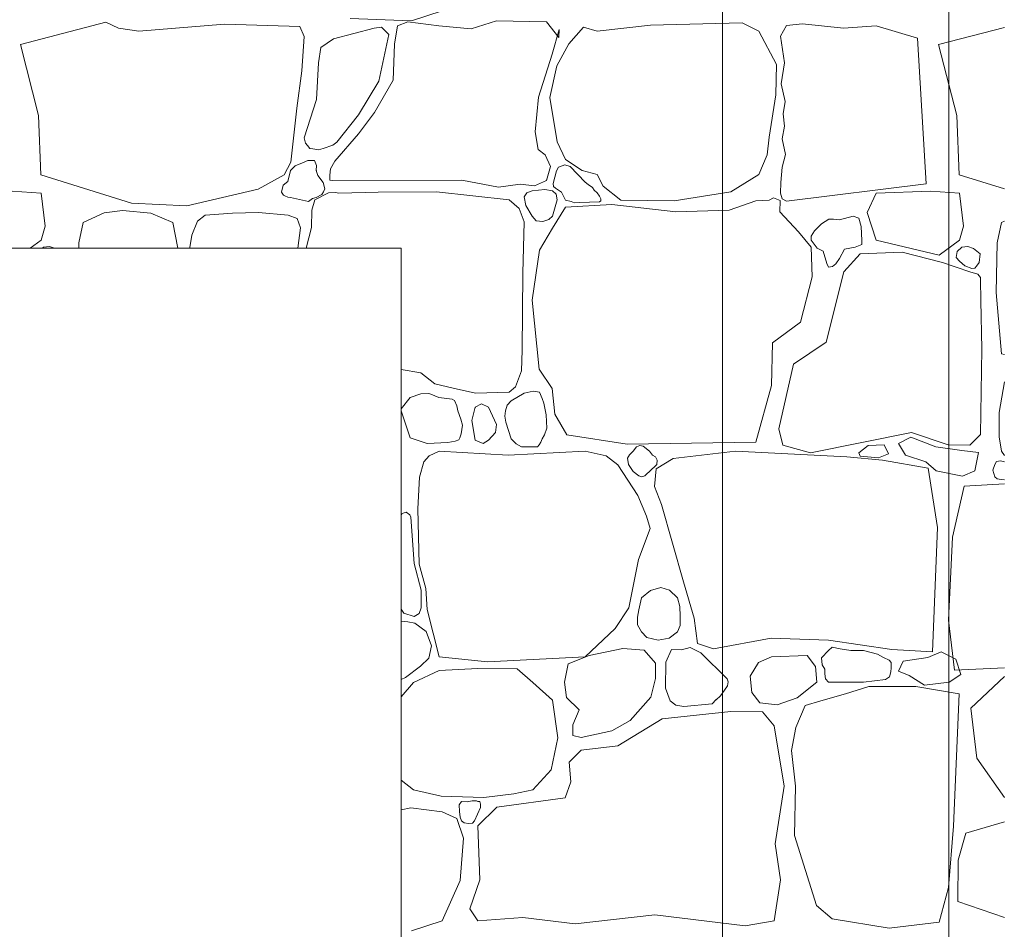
# Model space of a CAD drawing. Header units: millimetres. Extents: x -573548 to 674770, y -210017 to -47794.
# Tile 203 of 234: x 116429 to 118037, y -95080 to -93595. Entities that reach past the tile are written whole.
import ezdxf
from ezdxf.enums import TextEntityAlignment as Align

# ---------------------------------------------------------------- set-up
doc = ezdxf.new("R2010")
doc.units = ezdxf.units.MM
for name, color, linetype, lineweight in [('A.02 RZUT PIWNICY_is$0$_HATCH_Nr_pióra__18', 8, 'Continuous', 9), ('A.02 RZUT PIWNICY_is$0$OBRYS PARTERU#1_Nr_pióra__1', 8, 'Continuous', 9), ('A.02 RZUT PIWNICY_is$0$Structural - Bearing_Nr_pióra__21', 8, 'Continuous', 9), ('A.02 RZUT PIWNICY_is$0$Structural - Grid', 8, 'Continuous', 9), ('A.02 RZUT PIWNICY_is$0$Structural - Grid_Nr_pióra__17', 8, 'Continuous', 9)]:
    doc.layers.add(name, color=color, linetype=linetype, lineweight=lineweight)
doc.styles.add('A.02 RZUT PIWNICY_is$0$STYL_AUTOMATYCZNY_1', font='arial.ttf')

# ---------------------------------------------------------------- blocks, each defined once
blk = doc.blocks.new('*X48622')
at = {"layer": 'A.02 RZUT PIWNICY_is$0$_HATCH_Nr_pióra__18'}
for p, q in [((117688.9, -93580.1), (117638.9, -93596.6)), ((117000, -93635.1), (117139.9, -93598.7)), ((117139.9, -93598.7), (117160.1, -93608.2)), ((117193.4, -93613.1), (117333.4, -93602)), ((117333.4, -93602), (117456.8, -93605.7)), ((117638.9, -93596.6), (117539, -93592.5)), ((117633.2, -93597.8), (117615.8, -93604.4)), ((117683.5, -93604.4), (117633.2, -93597.8)), ((117777.6, -93596.6), (117736.4, -93609.4)), ((117859.4, -93597.8), (117777.6, -93596.6)), ((117879.6, -93623.8), (117859.4, -93597.8)), ((118178.9, -93599.9), (118029.4, -93603.6)), ((118206.5, -93613.1), (118178.9, -93599.9)), ((118277.5, -93601.5), (118251.5, -93604)), ((118344.8, -93608.6), (118277.5, -93601.5)), ((117160.1, -93608.2), (117193.4, -93613.1)), ((117456.8, -93605.7), (117463.4, -93622.2)), ((117577.8, -93608.2), (117511.7, -93626)), ((117590.2, -93606.5), (117577.8, -93608.2)), ((117601.9, -93618.9), (117590.2, -93606.5)), ((117615.8, -93604.4), (117611.3, -93634.6)), ((117736.4, -93609.4), (117683.5, -93604.4)), ((117868.9, -93650.7), (117880, -93610.6)), ((117880, -93610.6), (117879.6, -93623.8)), ((117920, -93606.9), (117896.1, -93634.2)), ((117942.3, -93613.1), (117920, -93606.9)), ((118029.4, -93603.6), (117942.3, -93613.1)), ((118235, -93667.6), (118206.5, -93613.1)), ((118251.5, -93604), (118241.5, -93621.5)), ((118397.7, -93604.4), (118344.8, -93608.6)), ((118465.2, -93624.7), (118397.7, -93604.4)), ((118500, -93635.1), (118607.3, -93607.2)), ((117463.4, -93622.2), (117459.7, -93677.9)), ((117511.7, -93626), (117491.1, -93639.9)), ((117585.7, -93694.9), (117601.9, -93618.9)), ((118241.5, -93621.5), (118248.2, -93664.9)), ((118479.6, -93862.4), (118465.2, -93624.7)), ((117029.5, -93750.8), (117000, -93635.1)), ((117491.1, -93639.9), (117487, -93665.1)), ((117611.3, -93634.6), (117608.8, -93693.2)), ((117896.1, -93634.2), (117876.3, -93670.1)), ((118529.5, -93750.8), (118500, -93635.1)), ((117487, -93665.1), (117483.7, -93725)), ((117846.2, -93720.9), (117868.9, -93650.7)), ((118248.2, -93664.9), (118242.7, -93699.1)), ((117459.7, -93677.9), (117451.4, -93739)), ((117876.3, -93670.1), (117865.1, -93721.7)), ((118233.8, -93717.1), (118235, -93667.6)), ((117552.2, -93749.8), (117585.7, -93694.9)), ((117608.8, -93693.2), (117578.7, -93746)), ((118242.7, -93699.1), (118249.4, -93728.3)), ((117483.7, -93725), (117463.7, -93787.3)), ((117841.2, -93777.4), (117846.2, -93720.9)), ((117865.1, -93721.7), (117876.7, -93793.9)), ((118223, -93786.1), (118233.8, -93717.1)), ((118249.4, -93728.3), (118246.1, -93748.5)), ((117451.4, -93739), (117442, -93827.4)), ((117578.7, -93746), (117552.2, -93780.7)), ((117033.3, -93847.6), (117029.5, -93750.8)), ((117517.2, -93794.7), (117552.2, -93749.8)), ((118246.1, -93748.5), (118248, -93768.3)), ((118533.3, -93847.6), (118529.5, -93750.8)), ((117845.7, -93806.3), (117841.2, -93777.4)), ((118248, -93768.3), (118244.4, -93789.1)), ((117463.7, -93787.3), (117465.9, -93796.2)), ((117510.7, -93799.4), (117517.2, -93794.7)), ((117552.2, -93780.7), (117513.9, -93825.3)), ((117876.7, -93793.9), (117890.7, -93822.8)), ((118219.7, -93815), (118223, -93786.1)), ((118244.4, -93789.1), (118250, -93814.4)), ((117465.9, -93796.2), (117469.3, -93799.7)), ((117469.3, -93799.7), (117473, -93804.7)), ((117473, -93804.7), (117477.7, -93805.6)), ((117477.7, -93805.6), (117486.9, -93807.3)), ((117486.9, -93807.3), (117494.5, -93805.1)), ((117494.5, -93805.1), (117510.7, -93799.4)), ((117857.3, -93815.4), (117845.7, -93806.3)), ((117469.4, -93824.3), (117460.7, -93828)), ((117480.4, -93824.5), (117469.4, -93824.3)), ((117483.9, -93832.6), (117480.4, -93824.5)), ((117513.9, -93825.3), (117506.4, -93837.8)), ((117866, -93834.4), (117857.3, -93815.4)), ((117890.7, -93822.8), (117917.6, -93840.6)), ((118206.5, -93847.2), (118219.7, -93815)), ((118250, -93814.4), (118244.2, -93835.1)), ((117442, -93827.4), (117430.8, -93848)), ((117441.1, -93840.6), (117437, -93858.6)), ((117448.9, -93833.3), (117441.1, -93840.6)), ((117460.7, -93828), (117448.9, -93833.3)), ((117483.3, -93840.6), (117483.9, -93832.6)), ((117486.2, -93848.8), (117483.3, -93840.6)), ((117506.4, -93837.8), (117505.5, -93848.3)), ((117859.4, -93857.1), (117866, -93834.4)), ((117875.6, -93841.4), (117870.4, -93862)), ((117879.3, -93835.2), (117875.6, -93841.4)), ((117889.4, -93831.7), (117879.3, -93835.2)), ((117898.1, -93834.3), (117889.4, -93831.7)), ((117922.4, -93859.9), (117898.1, -93834.3)), ((117917.6, -93840.6), (117942.3, -93847.2)), ((118244.2, -93835.1), (118242.4, -93860.3)), ((117181.6, -93894.2), (117033.3, -93847.6)), ((117430.8, -93848), (117388.3, -93871.5)), ((117437, -93858.6), (117429.1, -93865)), ((117494.9, -93860.4), (117486.2, -93848.8)), ((117505.5, -93848.3), (117505.4, -93856.4)), ((117505.4, -93856.4), (117509.7, -93857.1)), ((117509.7, -93857.1), (117721.1, -93856.7)), ((117721.1, -93856.7), (117780.9, -93868.2)), ((117840, -93865.7), (117859.4, -93857.1)), ((117942.3, -93847.2), (117951.8, -93866.6)), ((118160.3, -93875.7), (118206.5, -93847.2)), ((118607.3, -93870.8), (118533.3, -93847.6)), ((117033.9, -93878), (116986.6, -93874.6)), ((117388.3, -93871.5), (117272, -93898.6)), ((117429.1, -93865), (117426.8, -93876.1)), ((117497.4, -93870.7), (117494.9, -93860.4)), ((117495.4, -93875.5), (117497.4, -93870.7)), ((117780.9, -93868.2), (117816.4, -93863.3)), ((117816.4, -93863.3), (117840, -93865.7)), ((117835.8, -93874), (117827.3, -93877.4)), ((117856.8, -93871.8), (117835.8, -93874)), ((117869.3, -93874), (117856.8, -93871.8)), ((117875.3, -93879.6), (117869.3, -93874)), ((117870.4, -93862), (117870.7, -93867.1)), ((117870.7, -93867.1), (117873.9, -93869.9)), ((117873.9, -93869.9), (117884, -93876.1)), ((117927.5, -93863.7), (117922.4, -93859.9)), ((117934.7, -93868.3), (117927.5, -93863.7)), ((117937.2, -93872.9), (117934.7, -93868.3)), ((117942.4, -93877.3), (117937.2, -93872.9)), ((117951.8, -93866.6), (117981.1, -93889.3)), ((118242.4, -93860.3), (118241.5, -93878)), ((118251.5, -93890.9), (118479.6, -93862.4)), ((118486.6, -93874.6), (118397.7, -93878)), ((118533.9, -93878), (118486.6, -93874.6)), ((117040.6, -93931.7), (117033.9, -93878)), ((117426.8, -93876.1), (117430, -93881.3)), ((117430, -93881.3), (117432.2, -93882)), ((117432.2, -93882), (117436.7, -93884.3)), ((117436.7, -93884.3), (117441.1, -93884.7)), ((117441.1, -93884.7), (117470.8, -93891.3)), ((117470.8, -93891.3), (117477.4, -93886.5)), ((117480.8, -93888.9), (117476.1, -93905.4)), ((117477.4, -93886.5), (117483.3, -93884.7)), ((117503.5, -93877.4), (117480.8, -93888.9)), ((117483.3, -93884.7), (117492.5, -93879.8)), ((117492.5, -93879.8), (117495.4, -93875.5)), ((117515, -93876.8), (117503.5, -93877.4)), ((117520.5, -93877.7), (117515, -93876.8)), ((117584.4, -93876.1), (117520.5, -93877.7)), ((117679.8, -93875.7), (117584.4, -93876.1)), ((117798.7, -93888.9), (117679.8, -93875.7)), ((117814.6, -93902.9), (117798.7, -93888.9)), ((117827.3, -93877.4), (117822.7, -93884)), ((117822.7, -93884), (117825.6, -93898.2)), ((117869.3, -93915.3), (117876.8, -93888.7)), ((117876.8, -93888.7), (117875.3, -93879.6)), ((117884, -93876.1), (117890.5, -93889.4)), ((117890.5, -93889.4), (117899.8, -93891.4)), ((117899.8, -93891.4), (117905.4, -93893.6)), ((117946.1, -93882.6), (117942.4, -93877.3)), ((117945.9, -93892.2), (117948.3, -93890.3)), ((117948.2, -93887), (117946.1, -93882.6)), ((117948.3, -93890.3), (117948.2, -93887)), ((117981.1, -93889.3), (118067.8, -93890.1)), ((118067.8, -93890.1), (118160.3, -93875.7)), ((118201.2, -93890.5), (118157.8, -93905.4)), ((118222.9, -93889.1), (118201.2, -93890.5)), ((118230.3, -93885.3), (118222.9, -93889.1)), ((118240.9, -93889.8), (118230.3, -93885.3)), ((118240.4, -93908.3), (118240.9, -93889.8)), ((118241.5, -93878), (118244.4, -93887.3)), ((118244.4, -93887.3), (118251.5, -93890.9)), ((118397.7, -93878), (118383.3, -93909.6)), ((118540.6, -93931.7), (118533.9, -93878)), ((117167.1, -93906.2), (117136.7, -93909.7)), ((117213.4, -93910.7), (117167.1, -93906.2)), ((117272, -93898.6), (117181.6, -93894.2)), ((117476.1, -93905.4), (117475.6, -93934)), ((117823.1, -93924.6), (117814.6, -93902.9)), ((117825.6, -93898.2), (117835.8, -93915.3)), ((117890.7, -93900.4), (117869.3, -93934.7)), ((117965.9, -93896.3), (117890.7, -93900.4)), ((117905.4, -93893.6), (117913.6, -93893.1)), ((117913.6, -93893.1), (117945.9, -93892.2)), ((118070.7, -93908.3), (117965.9, -93896.3)), ((118157.8, -93905.4), (118070.7, -93908.3)), ((117136.7, -93909.7), (117102.8, -93925.6)), ((117249, -93925.6), (117213.4, -93910.7)), ((117289.5, -93923.5), (117280.3, -93946.2)), ((117301.9, -93913.7), (117289.5, -93923.5)), ((117346.8, -93910.7), (117301.9, -93913.7)), ((117389, -93909.3), (117346.8, -93910.7)), ((117437.7, -93913.7), (117389, -93909.3)), ((117452.2, -93919.1), (117437.7, -93913.7)), ((117457.4, -93934.5), (117452.2, -93919.1)), ((117835.8, -93915.3), (117842.6, -93923)), ((117842.6, -93923), (117853.4, -93924.1)), ((117853.4, -93924.1), (117863.5, -93920.9)), ((117863.5, -93920.9), (117869.3, -93915.3)), ((118270.9, -93940.9), (118240.4, -93908.3)), ((118320.6, -93920.3), (118308.5, -93928)), ((118328.4, -93920.2), (118320.6, -93920.3)), ((118337.8, -93921.1), (118328.4, -93920.2)), ((118360.2, -93915.3), (118337.8, -93921.1)), ((118369.5, -93918.4), (118360.2, -93915.3)), ((118373.2, -93932.3), (118369.5, -93918.4)), ((118383.3, -93909.6), (118397.7, -93954.7)), ((118607.3, -93923.5), (118602.8, -93925.6)), ((117033.9, -93954.7), (117040.6, -93931.7)), ((117102.8, -93925.6), (117095.6, -93959.1)), ((117257.3, -93967.8), (117249, -93925.6)), ((117453.5, -93967.8), (117457.4, -93934.5)), ((117475.6, -93934), (117467, -93967.8)), ((117820.9, -94008.7), (117823.1, -93924.6)), ((117869.3, -93934.7), (117847.8, -93971)), ((118297.3, -93939.2), (118291.5, -93947.8)), ((118308.5, -93928), (118297.3, -93939.2)), ((118374.7, -93955), (118373.2, -93932.3)), ((118533.9, -93954.7), (118540.6, -93931.7)), ((118602.8, -93925.6), (118595.6, -93959.1)), ((117016.2, -93967.8), (117033.9, -93954.7)), ((117280.3, -93946.2), (117276.8, -93966.3)), ((118291.6, -93966.1), (118270.9, -93940.9)), ((118291.5, -93947.8), (118291.6, -93954.7)), ((118291.6, -93954.7), (118301.4, -93967.4)), ((118374.3, -93961.8), (118374.7, -93955)), ((118397.7, -93954.7), (118500.8, -93979.2)), ((118500.8, -93979.2), (118533.9, -93954.7)), ((117036, -93967.8), (117037.7, -93966.2)), ((117037.7, -93966.2), (117047.7, -93965)), ((117047.7, -93965), (117055.7, -93967.8)), ((117095.6, -93959.1), (117095.4, -93967.8)), ((117276.8, -93966.3), (117276.8, -93967.8)), ((117847.8, -93971), (117835.8, -94052.3)), ((118293.2, -94014.4), (118291.6, -93966.1)), ((118301.4, -93967.4), (118311.4, -93972.5)), ((118338, -93984.7), (118346.1, -93969.2)), ((118346.1, -93969.2), (118363.8, -93966.2)), ((118363.8, -93966.2), (118374.3, -93961.8)), ((118530.4, -93972.9), (118537.7, -93966.2)), ((118537.7, -93966.2), (118547.7, -93965)), ((118547.7, -93965), (118556.9, -93968.2)), ((118556.9, -93968.2), (118568, -93976.7)), ((118595.6, -93959.1), (118594, -94040)), ((118311.4, -93972.5), (118317.6, -93992.9)), ((118332.1, -93993.1), (118338, -93984.7)), ((118371.6, -93976.8), (118345.2, -94006.5)), ((118440.2, -93974.3), (118371.6, -93976.8)), ((118506.2, -93991.2), (118440.2, -93974.3)), ((118528.7, -93982.7), (118530.4, -93972.9)), ((118533.9, -93989), (118528.7, -93982.7)), ((118568, -93976.7), (118566.1, -93991)), ((118317.6, -93992.9), (118319.8, -93998.4)), ((118319.8, -93998.4), (118326.4, -93997.6)), ((118326.4, -93997.6), (118332.1, -93993.1)), ((118550.8, -94006.5), (118506.2, -93991.2)), ((118543, -93996.7), (118533.9, -93989)), ((118554.2, -94000.7), (118543, -93996.7)), ((118559.2, -94000.1), (118554.2, -94000.7)), ((118561.8, -93997.2), (118559.2, -94000.1)), ((118566.1, -93991), (118561.8, -93997.2)), ((117819.6, -94134.3), (117820.9, -94008.7)), ((118274.6, -94088.2), (118293.2, -94014.4)), ((118345.2, -94006.5), (118316.3, -94121.3)), ((118564.2, -94010.3), (118550.8, -94006.5)), ((118568.4, -94015.3), (118564.2, -94010.3)), ((118568.6, -94019.3), (118568.4, -94015.3)), ((118569, -94053.2), (118568.6, -94019.3)), ((118594, -94040), (118602.8, -94140.3)), ((117835.8, -94052.3), (117847.4, -94165)), ((118570.6, -94132.8), (118569, -94053.2)), ((118228.8, -94122.1), (118274.6, -94088.2)), ((118227.2, -94191.9), (118228.8, -94122.1)), ((118316.3, -94121.3), (118262.7, -94157.2)), ((117818.8, -94167.9), (117819.6, -94134.3)), ((118568.1, -94271.9), (118570.6, -94132.8)), ((118602.8, -94140.3), (118607.3, -94141.3)), ((118262.7, -94157.2), (118239.1, -94262.4)), ((117621.8, -94165.5), (117654.2, -94171)), ((117654.2, -94171), (117677.1, -94189.2)), ((117808.8, -94194.1), (117818.8, -94167.9)), ((117847.4, -94165), (117868.9, -94196.8)), ((117677.1, -94189.2), (117706.8, -94196.1)), ((117706.8, -94196.1), (117743.5, -94204.4)), ((117798.7, -94202.6), (117808.8, -94194.1)), ((117868.9, -94196.8), (117873, -94238.5)), ((118201.2, -94284.3), (118227.2, -94191.9)), ((118607.3, -94186), (118598.6, -94236.2)), ((117636.5, -94211.7), (117621.8, -94230.2)), ((117654.1, -94205.6), (117636.5, -94211.7)), ((117667.4, -94204.7), (117654.1, -94205.6)), ((117670.3, -94206), (117667.4, -94204.7)), ((117683.5, -94211.7), (117670.3, -94206)), ((117705.1, -94214.2), (117683.5, -94211.7)), ((117743.5, -94204.4), (117798.7, -94202.6)), ((117823.2, -94204.6), (117802, -94217)), ((117837.8, -94201.3), (117823.2, -94204.6)), ((117848.1, -94202.8), (117837.8, -94201.3)), ((117852.3, -94212.9), (117848.1, -94202.8)), ((117855.3, -94220.6), (117852.3, -94212.9)), ((117709.1, -94216.2), (117705.1, -94214.2)), ((117713, -94225.3), (117709.1, -94216.2)), ((117714.5, -94233.1), (117713, -94225.3)), ((117743, -94227.4), (117737.6, -94249.2)), ((117753.1, -94222), (117743, -94227.4)), ((117764.8, -94227.4), (117753.1, -94222)), ((117778, -94255.4), (117764.8, -94227.4)), ((117795.2, -94224.1), (117792.6, -94233.1)), ((117802, -94217), (117795.2, -94224.1)), ((117858.8, -94239.5), (117855.3, -94220.6)), ((117621.8, -94233.1), (117636.5, -94277.3)), ((117719.7, -94246.6), (117714.5, -94233.1)), ((117792.6, -94233.1), (117791.3, -94241.9)), ((117791.3, -94241.9), (117792.9, -94251.7)), ((117859.8, -94261.6), (117858.8, -94239.5)), ((117873, -94238.5), (117892.4, -94272.4)), ((118598.6, -94236.2), (118599.1, -94275.9)), ((117722.3, -94256.7), (117719.7, -94246.6)), ((117720.1, -94270.7), (117722.3, -94256.7)), ((117737.6, -94249.2), (117743, -94281)), ((117776, -94268.6), (117778, -94255.4)), ((117792.9, -94251.7), (117802, -94279)), ((117636.5, -94277.3), (117664.5, -94286.8)), ((117716.1, -94280.4), (117717.8, -94277.3)), ((117717.8, -94277.3), (117720.1, -94270.7)), ((117764.8, -94281), (117776, -94268.6)), ((117852.3, -94279), (117856, -94272.6)), ((117856, -94272.6), (117859.8, -94261.6)), ((117892.4, -94272.4), (117991, -94287.6)), ((118239.1, -94262.4), (118245.3, -94289.3)), ((118290.7, -94301.7), (118455.9, -94268.6)), ((118454.3, -94276.5), (118434.2, -94286.8)), ((118495.6, -94292.2), (118454.3, -94276.5)), ((118455.9, -94268.6), (118515.3, -94288.5)), ((118550.8, -94289.3), (118568.1, -94271.9)), ((118599.1, -94275.9), (118602.4, -94299.1)), ((117664.5, -94286.8), (117698.4, -94284.7)), ((117698.4, -94284.7), (117710.3, -94282.6)), ((117710.3, -94282.6), (117716.1, -94280.4)), ((117743, -94281), (117756, -94286.5)), ((117756, -94286.5), (117764.8, -94281)), ((117802, -94279), (117809.7, -94287.3)), ((117809.7, -94287.3), (117818.4, -94292)), ((117818.4, -94292), (117830.8, -94292.1)), ((117830.8, -94292.1), (117844.5, -94291.8)), ((117844.5, -94291.8), (117847.3, -94288.5)), ((117847.3, -94288.5), (117850.3, -94284.5)), ((117850.3, -94284.5), (117852.3, -94279)), ((117991, -94287.6), (118201.2, -94284.3)), ((118006.5, -94292.1), (118001, -94299.2)), ((118011.8, -94289.9), (118006.5, -94292.1)), ((118017.1, -94290.9), (118011.8, -94289.9)), ((118027.8, -94299.2), (118017.1, -94290.9)), ((118245.3, -94289.3), (118290.7, -94301.7)), ((118369.5, -94302), (118384.7, -94289.8)), ((118384.7, -94289.8), (118411.2, -94288.8)), ((118411.2, -94288.8), (118418, -94303.5)), ((118434.2, -94286.8), (118446, -94305.5)), ((118537.8, -94298.1), (118495.6, -94292.2)), ((118515.3, -94288.5), (118550.8, -94289.3)), ((117667.8, -94306.6), (117659.2, -94316.5)), ((117684.3, -94299.2), (117667.8, -94306.6)), ((117796.6, -94305.4), (117684.3, -94299.2)), ((117922.4, -94299.2), (117796.6, -94305.4)), ((117956.8, -94306.6), (117922.4, -94299.2)), ((117975.8, -94321.5), (117956.8, -94306.6)), ((117995, -94305.3), (117991.5, -94310.7)), ((118001, -94299.2), (117995, -94305.3)), ((118032.4, -94305.7), (118027.8, -94299.2)), ((118037.3, -94308.3), (118032.4, -94305.7)), ((118040.4, -94313.6), (118037.3, -94308.3)), ((118168.1, -94299.2), (118066.2, -94311.2)), ((118350.2, -94308.3), (118168.1, -94299.2)), ((118408.4, -94313.6), (118350.2, -94308.3)), ((118371.9, -94307.4), (118369.5, -94302)), ((118401.9, -94309.9), (118371.9, -94307.4)), ((118418, -94303.5), (118401.9, -94309.9)), ((118446, -94305.5), (118478.9, -94316.3)), ((118565.2, -94301.1), (118537.8, -94298.1)), ((118558.9, -94331), (118565.2, -94301.1)), ((118602.4, -94299.1), (118607.3, -94305.9)), ((117659.2, -94316.5), (117652.1, -94341.3)), ((118008.4, -94371.4), (117975.8, -94321.5)), ((117991.5, -94310.7), (117993.3, -94321.1)), ((117993.3, -94321.1), (118001, -94332.2)), ((118027.8, -94332.2), (118039.6, -94320.7)), ((118066.2, -94311.2), (118038.5, -94327.7)), ((118039.6, -94320.7), (118040.4, -94313.6)), ((118483, -94326.8), (118408.4, -94313.6)), ((118478.9, -94316.3), (118496.1, -94331)), ((118591.5, -94320.9), (118588.7, -94330.1)), ((118594.3, -94315.8), (118591.5, -94320.9)), ((118601, -94314.7), (118594.3, -94315.8)), ((118607.3, -94316.7), (118601, -94314.7)), ((117652.1, -94341.3), (117649.3, -94393.3)), ((118001, -94332.2), (118010.3, -94339.6)), ((118010.3, -94339.6), (118015, -94341)), ((118015, -94341), (118019.9, -94339.5)), ((118019.9, -94339.5), (118023.3, -94336)), ((118023.3, -94336), (118027.8, -94332.2)), ((118038.5, -94327.7), (118035.6, -94357)), ((118498, -94423.9), (118483, -94326.8)), ((118496.1, -94331), (118539.2, -94339.8)), ((118539.2, -94339.8), (118558.9, -94331)), ((118588.7, -94330.1), (118591.5, -94341.1)), ((118591.5, -94341.1), (118595.5, -94344)), ((118035.6, -94357), (118047.4, -94386.3)), ((118541.8, -94356.5), (118522.4, -94439.4)), ((118607.3, -94352.5), (118541.8, -94356.5)), ((118595.5, -94344), (118602.2, -94345.5)), ((118602.2, -94345.5), (118607.3, -94345.8)), ((118022.8, -94405.3), (118008.4, -94371.4)), ((118047.4, -94386.3), (118083.1, -94512.6)), ((117623.5, -94401.1), (117621.8, -94404.2)), ((117630.1, -94398.7), (117623.5, -94401.1)), ((117636.4, -94402.9), (117630.1, -94398.7)), ((117638.1, -94407), (117636.4, -94402.9)), ((117649.3, -94393.3), (117651.3, -94483.7)), ((118028.6, -94425.1), (118022.8, -94405.3)), ((117643.4, -94482.6), (117638.1, -94407)), ((118009.6, -94475.9), (118028.6, -94425.1)), ((118490.1, -94626.5), (118498, -94423.9)), ((118522.4, -94439.4), (118515.9, -94575.1)), ((117654.7, -94526.1), (117643.4, -94482.6)), ((117651.3, -94483.7), (117662.5, -94523.3)), ((117993.9, -94555.1), (118009.6, -94475.9)), ((117621.8, -94501), (117621.9, -94501.4)), ((117621.9, -94501.4), (117621.8, -94501.8)), ((118083.1, -94512.6), (118100.4, -94572)), ((117654.5, -94555.1), (117654.7, -94526.1)), ((117662.5, -94523.3), (117664.5, -94557.6)), ((118029.4, -94526.8), (118014.8, -94538.7)), ((118046.4, -94521.9), (118029.4, -94526.8)), ((118060.2, -94526), (118046.4, -94521.9)), ((118073.5, -94538.7), (118060.2, -94526)), ((118014.8, -94538.7), (118010.1, -94558.2)), ((118077.3, -94553), (118073.5, -94538.7)), ((117621.8, -94557.1), (117626.5, -94563.7)), ((117626.5, -94563.7), (117643.1, -94568.8)), ((117643.1, -94568.8), (117651.6, -94564.4)), ((117651.6, -94564.4), (117654.5, -94555.1)), ((117664.5, -94557.6), (117684.3, -94634.8)), ((117971.6, -94588.6), (117993.9, -94555.1)), ((118010.1, -94558.2), (118008.2, -94570.3)), ((118077.8, -94568.7), (118077.3, -94553)), ((117632.7, -94577.8), (117621.8, -94576.5)), ((117644.4, -94579.7), (117632.7, -94577.8)), ((117662.8, -94593.5), (117644.4, -94579.7)), ((118008.2, -94570.3), (118008, -94582.7)), ((118008, -94582.7), (118014.8, -94593.9)), ((118077.9, -94583.7), (118077.8, -94568.7)), ((118100.4, -94572), (118106.2, -94612.9)), ((118515.9, -94575.1), (118525.9, -94656.8)), ((117671.7, -94616.8), (117662.8, -94593.5)), ((117922.4, -94634.8), (117971.6, -94588.6)), ((118014.8, -94593.9), (118023.5, -94603.3)), ((118059.8, -94604.5), (118073.5, -94593.9)), ((118073.5, -94593.9), (118077.9, -94583.7)), ((118023.5, -94603.3), (118042.1, -94607.9)), ((118042.1, -94607.9), (118059.8, -94604.5)), ((118106.2, -94612.9), (118132.2, -94621.6)), ((118132.2, -94621.6), (118226.3, -94604.2)), ((118226.3, -94604.2), (118320, -94607.5)), ((118320, -94607.5), (118423.7, -94623.2)), ((117667, -94637), (117671.7, -94616.8)), ((117984, -94621.2), (117929.1, -94632.7)), ((118019.1, -94624.1), (117984, -94621.2)), ((118037.7, -94645.5), (118019.1, -94624.1)), ((118063.7, -94622.8), (118054.4, -94643.5)), ((118079.9, -94623.4), (118063.7, -94622.8)), ((118094.3, -94619.7), (118079.9, -94623.4)), ((118111.6, -94628.2), (118094.3, -94619.7)), ((118154.5, -94671.1), (118111.6, -94628.2)), ((118320, -94624.5), (118308.5, -94636.4)), ((118326, -94618.9), (118320, -94624.5)), ((118339, -94621.9), (118326, -94618.9)), ((118356.8, -94624.8), (118339, -94621.9)), ((118377, -94624.5), (118356.8, -94624.8)), ((118399.9, -94630.5), (118377, -94624.5)), ((118409.7, -94635.9), (118399.9, -94630.5)), ((118423.7, -94623.2), (118490.1, -94626.5)), ((118482.4, -94636), (118504.1, -94626.9)), ((118504.1, -94626.9), (118528.2, -94639)), ((117653.7, -94650), (117667, -94637)), ((117684.3, -94634.8), (117763.2, -94643)), ((117763.2, -94643), (117922.4, -94634.8)), ((117894.9, -94646.4), (117888.6, -94676.2)), ((117929.1, -94632.7), (117894.9, -94646.4)), ((118037.3, -94670.3), (118037.7, -94645.5)), ((118054.4, -94643.5), (118053.8, -94686)), ((118205.7, -94644.3), (118191.9, -94666.6)), ((118227.2, -94635.2), (118205.7, -94644.3)), ((118285, -94632.7), (118227.2, -94635.2)), ((118298.6, -94650.5), (118285, -94632.7)), ((118308.5, -94636.4), (118309.5, -94648.2)), ((118419, -94640.5), (118409.7, -94635.9)), ((118422.5, -94644.4), (118419, -94640.5)), ((118422.6, -94652.9), (118422.5, -94644.4)), ((118434.3, -94658.2), (118442.1, -94642)), ((118442.1, -94642), (118482.4, -94636)), ((118528.2, -94639), (118536, -94663.6)), ((117629.3, -94668.8), (117653.7, -94650)), ((117684.3, -94657.5), (117642.2, -94676.9)), ((117747.1, -94654.2), (117684.3, -94657.5)), ((117811.5, -94654.6), (117747.1, -94654.2)), ((117837.1, -94676.9), (117811.5, -94654.6)), ((118300.9, -94676.4), (118298.6, -94650.5)), ((118309.5, -94648.2), (118314.3, -94655.2)), ((118314.3, -94655.2), (118314.1, -94662.5)), ((118314.1, -94662.5), (118315, -94670.9)), ((118419.8, -94667.6), (118421.7, -94659.5)), ((118421.7, -94659.5), (118422.6, -94652.9)), ((118451.7, -94665.5), (118434.3, -94658.2)), ((118525.9, -94656.8), (118607.3, -94652.7)), ((117621.8, -94672.2), (117629.3, -94668.8)), ((117642.2, -94676.9), (117621.8, -94700)), ((117869.3, -94705.8), (117837.1, -94676.9)), ((117888.6, -94676.2), (117892, -94701.3)), ((118030.1, -94701), (118037.3, -94670.3)), ((118156.1, -94675.5), (118154.5, -94671.1)), ((118155.1, -94682.5), (118156.1, -94675.5)), ((118191.9, -94666.6), (118194.6, -94693.4)), ((118268.9, -94702.1), (118300.9, -94676.4)), ((118315, -94670.9), (118320, -94676.5)), ((118320, -94676.5), (118377, -94676.5)), ((118377, -94676.5), (118413.3, -94672)), ((118413.3, -94672), (118419.8, -94667.6)), ((118477, -94681.1), (118451.7, -94665.5)), ((118517.3, -94676.3), (118477, -94681.1)), ((118536, -94663.6), (118517.3, -94676.3)), ((118607.3, -94666.8), (118552.7, -94718.8)), ((118053.8, -94686), (118061.3, -94706.8)), ((118143.4, -94698.7), (118150.3, -94689.5)), ((118150.3, -94689.5), (118155.1, -94682.5)), ((118194.6, -94693.4), (118207.8, -94710.3)), ((118347.7, -94695.1), (118307.7, -94706.6)), ((118385.7, -94683.5), (118347.7, -94695.1)), ((118424.1, -94683.5), (118385.7, -94683.5)), ((118462.5, -94683.5), (118424.1, -94683.5)), ((118533.4, -94695.2), (118462.5, -94683.5)), ((118524, -94911.3), (118533.4, -94695.2)), ((117877.9, -94767.3), (117869.3, -94705.8)), ((117892, -94701.3), (117912.6, -94721.5)), ((117996, -94738.8), (118030.1, -94701)), ((118061.3, -94706.8), (118070.9, -94713.8)), ((118083.9, -94716.1), (118130.2, -94711.7)), ((118130.2, -94711.7), (118136.5, -94704.7)), ((118136.4, -94705), (118143.4, -94698.7)), ((118207.8, -94710.3), (118236.2, -94713.2)), ((118236.2, -94713.2), (118268.9, -94702.1)), ((118307.7, -94706.6), (118282, -94714.3)), ((117912.6, -94721.5), (117902.3, -94745.8)), ((118160.7, -94724), (118048.4, -94736.3)), ((118070.9, -94713.8), (118083.9, -94716.1)), ((118212.3, -94724.8), (118160.7, -94724)), ((118231.3, -94747.8), (118212.3, -94724.8)), ((118282, -94714.3), (118266.9, -94750.2)), ((118552.7, -94718.8), (118562.5, -94800.5)), ((117966.3, -94755.7), (117996, -94738.8)), ((118048.4, -94736.3), (117976.2, -94780.1)), ((117902.3, -94745.8), (117902.7, -94763.2)), ((117915.9, -94766.9), (117966.3, -94755.7)), ((118247.4, -94846.1), (118231.3, -94747.8)), ((118266.9, -94750.2), (118259.4, -94787.8)), ((117866.8, -94819.7), (117877.9, -94767.3)), ((117902.7, -94763.2), (117915.9, -94766.9)), ((117915.9, -94787.1), (117896.5, -94806.9)), ((117976.2, -94780.1), (117915.9, -94787.1)), ((118259.4, -94787.8), (118265.9, -94845.9)), ((117896.5, -94806.9), (117899.4, -94839.1)), ((118562.5, -94800.5), (118607.3, -94864.6)), ((117837.1, -94851.9), (117866.8, -94819.7)), ((117621.8, -94836.3), (117642.2, -94851.9)), ((117899.4, -94839.1), (117889.9, -94865.1)), ((117642.2, -94851.9), (117687.2, -94862.7)), ((117806.1, -94858.9), (117837.1, -94851.9)), ((118232.9, -94940.3), (118247.4, -94846.1)), ((118265.9, -94845.9), (118264.3, -94926.6)), ((117687.2, -94862.7), (117757, -94864.7)), ((117720.8, -94870.9), (117716.9, -94876.7)), ((117729.7, -94871.6), (117720.8, -94870.9)), ((117738.1, -94869.9), (117729.7, -94871.6)), ((117745, -94870.1), (117738.1, -94869.9)), ((117747.1, -94870.9), (117745, -94870.1)), ((117750.5, -94871.4), (117747.1, -94870.9)), ((117751.5, -94875.5), (117750.5, -94871.4)), ((117757, -94864.7), (117806.1, -94858.9)), ((117889.9, -94865.1), (117778.5, -94880.4)), ((117621.8, -94885), (117638.1, -94881.6)), ((117638.1, -94881.6), (117688.9, -94887.8)), ((117688.9, -94887.8), (117713.2, -94899)), ((117716.9, -94876.7), (117717.4, -94887.7)), ((117717.4, -94887.7), (117718.2, -94896.5)), ((117742, -94902.7), (117751.7, -94881.2)), ((117778.5, -94880.4), (117747.1, -94911)), ((117751.7, -94881.2), (117751.5, -94875.5)), ((117713.2, -94899), (117724, -94930.8)), ((117718.2, -94896.5), (117720.8, -94902.7)), ((117720.8, -94902.7), (117725.2, -94905.8)), ((117738.3, -94906.4), (117742, -94902.7)), ((118607.3, -94904.1), (118544.4, -94922.9)), ((117725.2, -94905.8), (117732.1, -94907.3)), ((117732.1, -94907.3), (117738.3, -94906.4)), ((117747.1, -94911), (117750.8, -94999.3)), ((118516.2, -95011.5), (118524, -94911.3)), ((117724, -94930.8), (117718.6, -95000.1)), ((118264.3, -94926.6), (118300.2, -95041)), ((118544.4, -94922.9), (118531.9, -94967)), ((118241.6, -94999.3), (118232.9, -94940.3)), ((118531.9, -94967), (118531.1, -95034.2)), ((117718.6, -95000.1), (117688.9, -95065.8)), ((117750.8, -94999.3), (117734.3, -95046.4)), ((118231.3, -95065.8), (118241.6, -94999.3)), ((118500.6, -95068.4), (118516.2, -95011.5)), ((117734.3, -95046.4), (117747.1, -95065.8)), ((118300.2, -95041), (118325.8, -95062.5)), ((118531.1, -95034.2), (118607.3, -95060.8)), ((117747.1, -95065.8), (117821, -95060.4)), ((117821, -95060.4), (117906, -95071.1)), ((117906, -95071.1), (118036.5, -95056.3)), ((118036.5, -95056.3), (118184.2, -95074)), ((118325.8, -95062.5), (118419.1, -95078.1)), ((117688.9, -95065.8), (117638.9, -95082.3)), ((118184.2, -95074), (118231.3, -95065.8)), ((118419.1, -95078.1), (118500.6, -95068.4))]:
    blk.add_line(p, q, dxfattribs=at)
for p in [(117483.3, -93840.6), (117859.4, -93857.1), (118564.2, -94010.3), (117743, -94227.4), (117764.8, -94281), (118027.8, -94332.2)]:
    blk.add_point(p, dxfattribs=at)
blk = doc.blocks.new('A.02 RZUT PIWNICY_is$0$Wypełnienie_14_1')
at = {"layer": 'A.02 RZUT PIWNICY_is$0$_HATCH_Nr_pióra__18'}
blk.add_blockref('*X48622', (0, 0), dxfattribs=at)
blk = doc.blocks.new('A.02 RZUT PIWNICY_is$0$Standardowy znacznik osi_2')
at = {"layer": 'A.02 RZUT PIWNICY_is$0$Structural - Grid_Nr_pióra__17'}
blk.add_line((1000, 0), (17853.1, 0), dxfattribs=at)
at = {"layer": 'A.02 RZUT PIWNICY_is$0$Structural - Grid_Nr_pióra__17', "style": 'A.02 RZUT PIWNICY_is$0$STYL_AUTOMATYCZNY_1'}
for tag, p in [('AC_MarkerText_1_0', (5, -80)), ('AC_MarkerText_1_1', (19358.1, -80))]:
    blk.add_attdef(tag, text='', height=350, rotation=270, dxfattribs=at).set_placement(p, align=Align.TOP_CENTER)
blk = doc.blocks.new('A.02 RZUT PIWNICY_is')
at = {"layer": 'A.02 RZUT PIWNICY_is$0$OBRYS PARTERU#1_Nr_pióra__1'}
blk.add_lwpolyline([(87547.3, -93022.2), (87547.3, -93622.2), (80856, -93622.2), (80856, -97482.2), (80306.7, -97482.2), (80306.7, -101132.2), (82397.3, -101132.2), (82397.3, -105082.2), (87537.3, -105082.2), (87537.3, -105471.8), (106939.7, -105472.5), (118516.4, -105372.5), (118516.4, -93022.2)], close=True, dxfattribs=at)
at = {"layer": 'A.02 RZUT PIWNICY_is$0$Structural - Bearing_Nr_pióra__21'}
blk.add_lwpolyline([(117621.8, -93967.8), (114233.3, -93967.8), (114233.3, -104498.1), (117621.8, -104498.1)], close=True, dxfattribs=at)
at = {"layer": 'A.02 RZUT PIWNICY_is$0$_HATCH_Nr_pióra__18'}
blk.add_blockref('A.02 RZUT PIWNICY_is$0$Wypełnienie_14_1', (0, 0), dxfattribs=at)
at = {"layer": 'A.02 RZUT PIWNICY_is$0$Structural - Grid', "zscale": 1000, "rotation": 90}
blk.add_blockref('A.02 RZUT PIWNICY_is$0$Standardowy znacznik osi_2', (118146.9, -108395.1), dxfattribs=at)

msp = doc.modelspace()

# ---------------------------------------------------------------- block references
at = {"ltscale": 10}
msp.add_blockref('A.02 RZUT PIWNICY_is', (-570.2, 0), dxfattribs=at)

doc.saveas('drawing.dxf')
